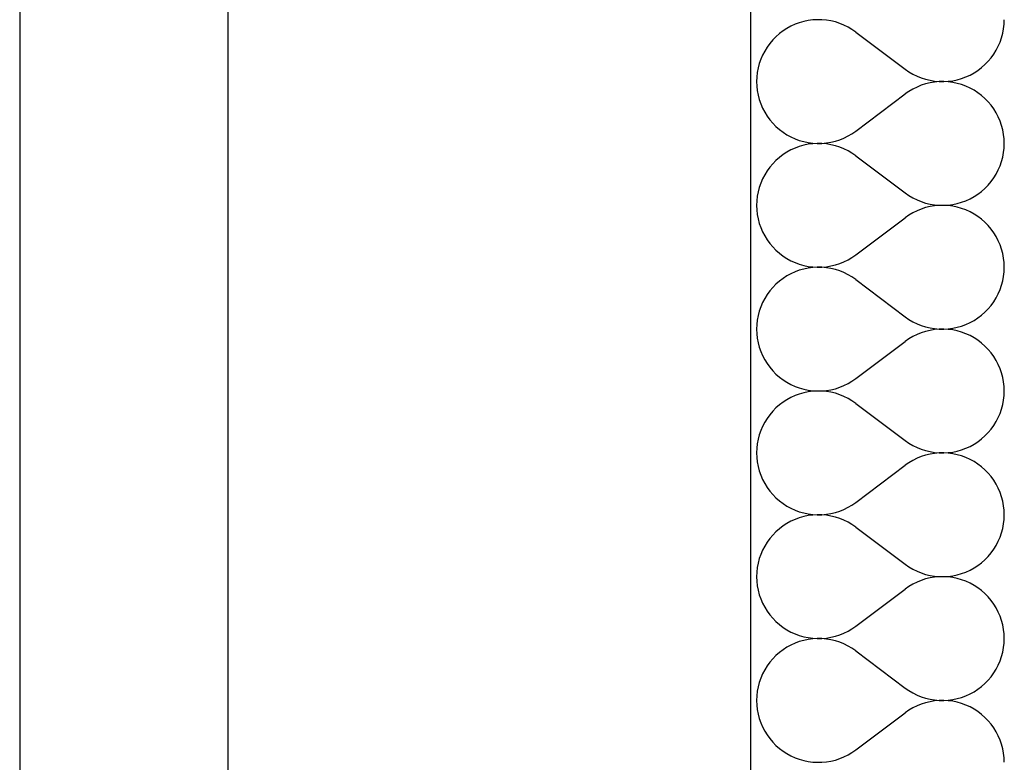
# Model space of a CAD drawing. Extents: x -18402 to 10376, y -5092 to 34139.
# Tile 62 of 78: x 4333 to 4390, y -2707 to -2664. Entities that reach past the tile are written whole.
import ezdxf

# ---------------------------------------------------------------- set-up
doc = ezdxf.new("R2010")
doc.units = 0
doc.linetypes.add('rdc_02$0$Tirets A', pattern=[2.2, 1.1, -1.1])
for name, color, linetype in [('0_XREF', 251, 'Continuous'), ('rdc_02$0$0._Étage_1_02-04 Mur.Construction', 251, 'Continuous'), ('rdc_02$0$0._Étage_1_02-06 Poutre.Construction', 251, 'Continuous'), ('rdc_02$0$0._Étage_1_A-AREA-____-OTLN.Modèle IFC', 251, 'Continuous')]:
    doc.layers.add(name, color=color, linetype=linetype)

# ---------------------------------------------------------------- blocks, each defined once
blk = doc.blocks.new('*X263', base_point=(-8045.97, -58706.23))
at = {"layer": 'rdc_02$0$0._Étage_1_02-04 Mur.Construction', "linetype": 'Continuous', "ltscale": 0.1}
for p, q in [((43771, -26647.89), (43768.79, -26649.32)), ((43773.31, -26646.63), (43771, -26647.89)), ((43775.71, -26645.54), (43773.31, -26646.63)), ((43778.19, -26644.63), (43775.71, -26645.54)), ((43780.72, -26643.9), (43778.19, -26644.63)), ((43783.3, -26643.36), (43780.72, -26643.9)), ((43785.91, -26643.02), (43783.3, -26643.36)), ((43788.54, -26642.86), (43785.91, -26643.02)), ((43791.18, -26642.91), (43788.54, -26642.86)), ((43793.8, -26643.14), (43791.18, -26642.91)), ((43796.4, -26643.57), (43793.8, -26643.14)), ((43798.96, -26644.19), (43796.4, -26643.57)), ((43801.47, -26645), (43798.96, -26644.19)), ((43803.92, -26645.99), (43801.47, -26645)), ((43806.28, -26647.16), (43803.92, -26645.99)), ((43808.55, -26648.5), (43806.28, -26647.16)), ((43895.56, -26650.7), (43896.04, -26648.11)), ((43896.04, -26648.11), (43896.33, -26645.49)), ((43896.33, -26645.49), (43896.43, -26642.86)), ((43764.71, -26652.66), (43762.87, -26654.54)), ((43766.69, -26650.92), (43764.71, -26652.66)), ((43768.79, -26649.32), (43766.69, -26650.92)), ((43810.71, -26650), (43808.55, -26648.5)), ((43810.71, -26650), (43839.29, -26671.43)), ((43894.02, -26655.74), (43894.88, -26653.25)), ((43894.88, -26653.25), (43895.56, -26650.7)), ((43759.62, -26658.69), (43758.23, -26660.93)), ((43761.17, -26656.55), (43759.62, -26658.69)), ((43762.87, -26654.54), (43761.17, -26656.55)), ((43891.77, -26660.5), (43892.98, -26658.16)), ((43892.98, -26658.16), (43894.02, -26655.74)), ((43757.02, -26663.27), (43755.98, -26665.69)), ((43758.23, -26660.93), (43757.02, -26663.27)), ((43887.13, -26666.89), (43888.83, -26664.87)), ((43888.83, -26664.87), (43890.38, -26662.74)), ((43890.38, -26662.74), (43891.77, -26660.5)), ((43754.44, -26670.73), (43753.96, -26673.32)), ((43755.12, -26668.18), (43754.44, -26670.73)), ((43755.98, -26665.69), (43755.12, -26668.18)), ((43881.21, -26672.1), (43883.31, -26670.51)), ((43883.31, -26670.51), (43885.29, -26668.77)), ((43885.29, -26668.77), (43887.13, -26666.89)), ((43753.67, -26675.94), (43753.57, -26678.57)), ((43753.96, -26673.32), (43753.67, -26675.94)), ((43839.29, -26671.43), (43841.45, -26672.93)), ((43841.45, -26672.93), (43843.72, -26674.27)), ((43843.72, -26674.27), (43846.08, -26675.44)), ((43846.08, -26675.44), (43848.53, -26676.43)), ((43848.53, -26676.43), (43851.04, -26677.23)), ((43871.81, -26676.8), (43874.29, -26675.89)), ((43874.29, -26675.89), (43876.69, -26674.8)), ((43876.69, -26674.8), (43879, -26673.54)), ((43879, -26673.54), (43881.21, -26672.1)), ((43753.57, -26678.57), (43753.67, -26681.21)), ((43753.67, -26681.21), (43753.96, -26683.82)), ((43846.08, -26681.71), (43843.72, -26682.87)), ((43848.53, -26680.72), (43846.08, -26681.71)), ((43851.04, -26679.91), (43848.53, -26680.72)), ((43851.04, -26677.23), (43853.6, -26677.85)), ((43853.6, -26679.29), (43851.04, -26679.91)), ((43853.6, -26677.85), (43856.2, -26678.28)), ((43856.2, -26678.86), (43853.6, -26679.29)), ((43856.2, -26678.28), (43858.82, -26678.52)), ((43858.82, -26678.62), (43856.2, -26678.86)), ((43858.82, -26678.52), (43861.46, -26678.56)), ((43861.46, -26678.58), (43858.82, -26678.62)), ((43861.46, -26678.56), (43864.09, -26678.41)), ((43864.09, -26678.73), (43861.46, -26678.58)), ((43864.09, -26678.41), (43866.7, -26678.07)), ((43866.7, -26679.08), (43864.09, -26678.73)), ((43866.7, -26678.07), (43869.28, -26677.53)), ((43869.28, -26679.61), (43866.7, -26679.08)), ((43869.28, -26677.53), (43871.81, -26676.8)), ((43871.81, -26680.34), (43869.28, -26679.61)), ((43874.29, -26681.25), (43871.81, -26680.34)), ((43876.69, -26682.34), (43874.29, -26681.25)), ((43753.96, -26683.82), (43754.44, -26686.42)), ((43754.44, -26686.42), (43755.12, -26688.96)), ((43810.71, -26707.14), (43839.29, -26685.71)), ((43841.45, -26684.21), (43839.29, -26685.71)), ((43843.72, -26682.87), (43841.45, -26684.21)), ((43879, -26683.61), (43876.69, -26682.34)), ((43881.21, -26685.04), (43879, -26683.61)), ((43883.31, -26686.63), (43881.21, -26685.04)), ((43885.29, -26688.37), (43883.31, -26686.63)), ((43755.12, -26688.96), (43755.98, -26691.45)), ((43755.98, -26691.45), (43757.02, -26693.88)), ((43887.13, -26690.25), (43885.29, -26688.37)), ((43888.83, -26692.27), (43887.13, -26690.25)), ((43890.38, -26694.4), (43888.83, -26692.27)), ((43757.02, -26693.88), (43758.23, -26696.21)), ((43758.23, -26696.21), (43759.62, -26698.46)), ((43759.62, -26698.46), (43761.17, -26700.59)), ((43891.77, -26696.64), (43890.38, -26694.4)), ((43892.98, -26698.98), (43891.77, -26696.64)), ((43894.02, -26701.4), (43892.98, -26698.98)), ((43761.17, -26700.59), (43762.87, -26702.6)), ((43762.87, -26702.6), (43764.71, -26704.49)), ((43764.71, -26704.49), (43766.69, -26706.23)), ((43894.88, -26703.89), (43894.02, -26701.4)), ((43895.56, -26706.44), (43894.88, -26703.89)), ((43766.69, -26706.23), (43768.79, -26707.82)), ((43768.79, -26707.82), (43771, -26709.25)), ((43771, -26709.25), (43773.31, -26710.52)), ((43773.31, -26710.52), (43775.71, -26711.61)), ((43803.92, -26711.15), (43806.28, -26709.98)), ((43806.28, -26709.98), (43808.55, -26708.65)), ((43808.55, -26708.65), (43810.71, -26707.14)), ((43896.04, -26709.03), (43895.56, -26706.44)), ((43896.33, -26711.65), (43896.04, -26709.03)), ((43775.71, -26711.61), (43778.19, -26712.52)), ((43778.19, -26716.05), (43775.71, -26716.97)), ((43778.19, -26712.52), (43780.72, -26713.24)), ((43780.72, -26715.33), (43778.19, -26716.05)), ((43780.72, -26713.24), (43783.3, -26713.78)), ((43783.3, -26714.79), (43780.72, -26715.33)), ((43783.3, -26713.78), (43785.91, -26714.13)), ((43785.91, -26714.45), (43783.3, -26714.79)), ((43785.91, -26714.13), (43788.54, -26714.28)), ((43788.54, -26714.29), (43785.91, -26714.45)), ((43788.54, -26714.28), (43791.18, -26714.24)), ((43791.18, -26714.34), (43788.54, -26714.29)), ((43791.18, -26714.24), (43793.8, -26714)), ((43793.8, -26714.57), (43791.18, -26714.34)), ((43793.8, -26714), (43796.4, -26713.57)), ((43796.4, -26715), (43793.8, -26714.57)), ((43796.4, -26713.57), (43798.96, -26712.95)), ((43798.96, -26715.62), (43796.4, -26715)), ((43798.96, -26712.95), (43801.47, -26712.14)), ((43801.47, -26716.43), (43798.96, -26715.62)), ((43801.47, -26712.14), (43803.92, -26711.15)), ((43896.43, -26714.29), (43896.33, -26711.65)), ((43896.33, -26716.92), (43896.43, -26714.29)), ((43768.79, -26720.75), (43766.69, -26722.34)), ((43771, -26719.32), (43768.79, -26720.75)), ((43773.31, -26718.06), (43771, -26719.32)), ((43775.71, -26716.97), (43773.31, -26718.06)), ((43803.92, -26717.42), (43801.47, -26716.43)), ((43806.28, -26718.59), (43803.92, -26717.42)), ((43808.55, -26719.93), (43806.28, -26718.59)), ((43810.71, -26721.43), (43808.55, -26719.93)), ((43810.71, -26721.43), (43839.29, -26742.86)), ((43895.56, -26722.13), (43896.04, -26719.54)), ((43896.04, -26719.54), (43896.33, -26716.92)), ((43762.87, -26725.97), (43761.17, -26727.98)), ((43764.71, -26724.09), (43762.87, -26725.97)), ((43766.69, -26722.34), (43764.71, -26724.09)), ((43892.98, -26729.59), (43894.02, -26727.17)), ((43894.02, -26727.17), (43894.88, -26724.68)), ((43894.88, -26724.68), (43895.56, -26722.13)), ((43758.23, -26732.36), (43757.02, -26734.7)), ((43759.62, -26730.12), (43758.23, -26732.36)), ((43761.17, -26727.98), (43759.62, -26730.12)), ((43890.38, -26734.17), (43891.77, -26731.93)), ((43891.77, -26731.93), (43892.98, -26729.59)), ((43755.98, -26737.12), (43755.12, -26739.61)), ((43757.02, -26734.7), (43755.98, -26737.12)), ((43885.29, -26740.2), (43887.13, -26738.32)), ((43887.13, -26738.32), (43888.83, -26736.3)), ((43888.83, -26736.3), (43890.38, -26734.17)), ((43753.96, -26744.75), (43753.67, -26747.37)), ((43754.44, -26742.16), (43753.96, -26744.75)), ((43755.12, -26739.61), (43754.44, -26742.16)), ((43839.29, -26742.86), (43841.45, -26744.36)), ((43841.45, -26744.36), (43843.72, -26745.7)), ((43879, -26744.96), (43881.21, -26743.53)), ((43881.21, -26743.53), (43883.31, -26741.94)), ((43883.31, -26741.94), (43885.29, -26740.2)), ((43753.67, -26747.37), (43753.57, -26750)), ((43753.57, -26750), (43753.67, -26752.63)), ((43843.72, -26745.7), (43846.08, -26746.87)), ((43846.08, -26746.87), (43848.53, -26747.86)), ((43848.53, -26747.86), (43851.04, -26748.66)), ((43851.04, -26748.66), (43853.6, -26749.28)), ((43853.6, -26749.28), (43856.2, -26749.71)), ((43856.2, -26750.29), (43853.6, -26750.72)), ((43856.2, -26749.71), (43858.82, -26749.95)), ((43858.82, -26750.05), (43856.2, -26750.29)), ((43858.82, -26749.95), (43861.46, -26749.99)), ((43861.46, -26750.01), (43858.82, -26750.05)), ((43861.46, -26749.99), (43864.09, -26749.84)), ((43864.09, -26750.16), (43861.46, -26750.01)), ((43864.09, -26749.84), (43866.7, -26749.49)), ((43866.7, -26750.51), (43864.09, -26750.16)), ((43866.7, -26749.49), (43869.28, -26748.96)), ((43869.28, -26748.96), (43871.81, -26748.23)), ((43871.81, -26748.23), (43874.29, -26747.32)), ((43874.29, -26747.32), (43876.69, -26746.23)), ((43876.69, -26746.23), (43879, -26744.96)), ((43753.67, -26752.63), (43753.96, -26755.25)), ((43753.96, -26755.25), (43754.44, -26757.84)), ((43841.45, -26755.64), (43839.29, -26757.14)), ((43843.72, -26754.3), (43841.45, -26755.64)), ((43846.08, -26753.13), (43843.72, -26754.3)), ((43848.53, -26752.14), (43846.08, -26753.13)), ((43851.04, -26751.34), (43848.53, -26752.14)), ((43853.6, -26750.72), (43851.04, -26751.34)), ((43869.28, -26751.04), (43866.7, -26750.51)), ((43871.81, -26751.77), (43869.28, -26751.04)), ((43874.29, -26752.68), (43871.81, -26751.77)), ((43876.69, -26753.77), (43874.29, -26752.68)), ((43879, -26755.04), (43876.69, -26753.77)), ((43881.21, -26756.47), (43879, -26755.04)), ((43754.44, -26757.84), (43755.12, -26760.39)), ((43755.12, -26760.39), (43755.98, -26762.88)), ((43810.71, -26778.57), (43839.29, -26757.14)), ((43883.31, -26758.06), (43881.21, -26756.47)), ((43885.29, -26759.8), (43883.31, -26758.06)), ((43887.13, -26761.68), (43885.29, -26759.8)), ((43888.83, -26763.7), (43887.13, -26761.68)), ((43755.98, -26762.88), (43757.02, -26765.3)), ((43757.02, -26765.3), (43758.23, -26767.64)), ((43890.38, -26765.83), (43888.83, -26763.7)), ((43891.77, -26768.07), (43890.38, -26765.83)), ((43758.23, -26767.64), (43759.62, -26769.88)), ((43759.62, -26769.88), (43761.17, -26772.02)), ((43761.17, -26772.02), (43762.87, -26774.03)), ((43892.98, -26770.41), (43891.77, -26768.07)), ((43894.02, -26772.83), (43892.98, -26770.41)), ((43894.88, -26775.32), (43894.02, -26772.83)), ((43762.87, -26774.03), (43764.71, -26775.91)), ((43764.71, -26775.91), (43766.69, -26777.66)), ((43766.69, -26777.66), (43768.79, -26779.25)), ((43808.55, -26780.07), (43810.71, -26778.57)), ((43895.56, -26777.87), (43894.88, -26775.32)), ((43896.04, -26780.46), (43895.56, -26777.87)), ((43768.79, -26779.25), (43771, -26780.68)), ((43771, -26780.68), (43773.31, -26781.94)), ((43773.31, -26781.94), (43775.71, -26783.03)), ((43775.71, -26783.03), (43778.19, -26783.95)), ((43778.19, -26783.95), (43780.72, -26784.67)), ((43796.4, -26785), (43798.96, -26784.38)), ((43798.96, -26784.38), (43801.47, -26783.57)), ((43801.47, -26783.57), (43803.92, -26782.58)), ((43803.92, -26782.58), (43806.28, -26781.41)), ((43806.28, -26781.41), (43808.55, -26780.07)), ((43896.33, -26783.08), (43896.04, -26780.46)), ((43896.43, -26785.71), (43896.33, -26783.08)), ((43773.31, -26789.48), (43771, -26790.75)), ((43775.71, -26788.39), (43773.31, -26789.48)), ((43778.19, -26787.48), (43775.71, -26788.39)), ((43780.72, -26786.76), (43778.19, -26787.48)), ((43780.72, -26784.67), (43783.3, -26785.21)), ((43783.3, -26786.22), (43780.72, -26786.76)), ((43783.3, -26785.21), (43785.91, -26785.55)), ((43785.91, -26785.87), (43783.3, -26786.22)), ((43785.91, -26785.55), (43788.54, -26785.71)), ((43788.54, -26785.72), (43785.91, -26785.87)), ((43788.54, -26785.71), (43791.18, -26785.66)), ((43791.18, -26785.76), (43788.54, -26785.72)), ((43791.18, -26785.66), (43793.8, -26785.43)), ((43793.8, -26786), (43791.18, -26785.76)), ((43793.8, -26785.43), (43796.4, -26785)), ((43796.4, -26786.43), (43793.8, -26786)), ((43798.96, -26787.05), (43796.4, -26786.43)), ((43801.47, -26787.86), (43798.96, -26787.05)), ((43803.92, -26788.85), (43801.47, -26787.86)), ((43806.28, -26790.02), (43803.92, -26788.85)), ((43808.55, -26791.35), (43806.28, -26790.02)), ((43896.04, -26790.97), (43896.33, -26788.35)), ((43896.33, -26788.35), (43896.43, -26785.71)), ((43764.71, -26795.51), (43762.87, -26797.4)), ((43766.69, -26793.77), (43764.71, -26795.51)), ((43768.79, -26792.18), (43766.69, -26793.77)), ((43771, -26790.75), (43768.79, -26792.18)), ((43810.71, -26792.86), (43808.55, -26791.35)), ((43810.71, -26792.86), (43839.29, -26814.29)), ((43894.88, -26796.11), (43895.56, -26793.56)), ((43895.56, -26793.56), (43896.04, -26790.97)), ((43759.62, -26801.54), (43758.23, -26803.79)), ((43761.17, -26799.41), (43759.62, -26801.54)), ((43762.87, -26797.4), (43761.17, -26799.41)), ((43891.77, -26803.36), (43892.98, -26801.02)), ((43892.98, -26801.02), (43894.02, -26798.6)), ((43894.02, -26798.6), (43894.88, -26796.11)), ((43757.02, -26806.12), (43755.98, -26808.55)), ((43758.23, -26803.79), (43757.02, -26806.12)), ((43888.83, -26807.73), (43890.38, -26805.6)), ((43890.38, -26805.6), (43891.77, -26803.36)), ((43755.12, -26811.04), (43754.44, -26813.58)), ((43755.98, -26808.55), (43755.12, -26811.04)), ((43883.31, -26813.37), (43885.29, -26811.63)), ((43885.29, -26811.63), (43887.13, -26809.75)), ((43887.13, -26809.75), (43888.83, -26807.73)), ((43753.96, -26816.18), (43753.67, -26818.79)), ((43754.44, -26813.58), (43753.96, -26816.18)), ((43839.29, -26814.29), (43841.45, -26815.79)), ((43841.45, -26815.79), (43843.72, -26817.13)), ((43843.72, -26817.13), (43846.08, -26818.29)), ((43846.08, -26818.29), (43848.53, -26819.28)), ((43874.29, -26818.75), (43876.69, -26817.66)), ((43876.69, -26817.66), (43879, -26816.39)), ((43879, -26816.39), (43881.21, -26814.96)), ((43881.21, -26814.96), (43883.31, -26813.37)), ((43753.67, -26818.79), (43753.57, -26821.43)), ((43753.57, -26821.43), (43753.67, -26824.06)), ((43753.67, -26824.06), (43753.96, -26826.68)), ((43848.53, -26823.57), (43846.08, -26824.56)), ((43848.53, -26819.28), (43851.04, -26820.09)), ((43851.04, -26822.77), (43848.53, -26823.57)), ((43851.04, -26820.09), (43853.6, -26820.71)), ((43853.6, -26822.15), (43851.04, -26822.77)), ((43853.6, -26820.71), (43856.2, -26821.14)), ((43856.2, -26821.72), (43853.6, -26822.15)), ((43856.2, -26821.14), (43858.82, -26821.38)), ((43858.82, -26821.48), (43856.2, -26821.72)), ((43858.82, -26821.38), (43861.46, -26821.42)), ((43861.46, -26821.44), (43858.82, -26821.48)), ((43861.46, -26821.42), (43864.09, -26821.27)), ((43864.09, -26821.59), (43861.46, -26821.44)), ((43864.09, -26821.27), (43866.7, -26820.92)), ((43866.7, -26821.93), (43864.09, -26821.59)), ((43866.7, -26820.92), (43869.28, -26820.39)), ((43869.28, -26822.47), (43866.7, -26821.93)), ((43869.28, -26820.39), (43871.81, -26819.66)), ((43871.81, -26823.2), (43869.28, -26822.47)), ((43871.81, -26819.66), (43874.29, -26818.75)), ((43874.29, -26824.11), (43871.81, -26823.2)), ((43876.69, -26825.2), (43874.29, -26824.11)), ((43753.96, -26826.68), (43754.44, -26829.27)), ((43754.44, -26829.27), (43755.12, -26831.82)), ((43810.71, -26850), (43839.29, -26828.57)), ((43841.45, -26827.07), (43839.29, -26828.57)), ((43843.72, -26825.73), (43841.45, -26827.07)), ((43846.08, -26824.56), (43843.72, -26825.73)), ((43879, -26826.46), (43876.69, -26825.2)), ((43881.21, -26827.9), (43879, -26826.46)), ((43883.31, -26829.49), (43881.21, -26827.9)), ((43885.29, -26831.23), (43883.31, -26829.49)), ((43755.12, -26831.82), (43755.98, -26834.31)), ((43755.98, -26834.31), (43757.02, -26836.73)), ((43887.13, -26833.11), (43885.29, -26831.23)), ((43888.83, -26835.13), (43887.13, -26833.11)), ((43890.38, -26837.26), (43888.83, -26835.13)), ((43757.02, -26836.73), (43758.23, -26839.07)), ((43758.23, -26839.07), (43759.62, -26841.31)), ((43759.62, -26841.31), (43761.17, -26843.45)), ((43891.77, -26839.5), (43890.38, -26837.26)), ((43892.98, -26841.84), (43891.77, -26839.5)), ((43761.17, -26843.45), (43762.87, -26845.46)), ((43762.87, -26845.46), (43764.71, -26847.34)), ((43894.02, -26844.26), (43892.98, -26841.84)), ((43894.88, -26846.75), (43894.02, -26844.26)), ((43895.56, -26849.3), (43894.88, -26846.75)), ((43764.71, -26847.34), (43766.69, -26849.08)), ((43766.69, -26849.08), (43768.79, -26850.68)), ((43768.79, -26850.68), (43771, -26852.11)), ((43771, -26852.11), (43773.31, -26853.37)), ((43806.28, -26852.84), (43808.55, -26851.5)), ((43808.55, -26851.5), (43810.71, -26850)), ((43896.04, -26851.89), (43895.56, -26849.3)), ((43896.33, -26854.51), (43896.04, -26851.89)), ((43773.31, -26853.37), (43775.71, -26854.46)), ((43775.71, -26854.46), (43778.19, -26855.37)), ((43778.19, -26855.37), (43780.72, -26856.1)), ((43780.72, -26858.19), (43778.19, -26858.91)), ((43780.72, -26856.1), (43783.3, -26856.64)), ((43783.3, -26857.65), (43780.72, -26858.19)), ((43783.3, -26856.64), (43785.91, -26856.98)), ((43785.91, -26857.3), (43783.3, -26857.65)), ((43785.91, -26856.98), (43788.54, -26857.14)), ((43788.54, -26857.15), (43785.91, -26857.3)), ((43788.54, -26857.14), (43791.18, -26857.09)), ((43791.18, -26857.19), (43788.54, -26857.15)), ((43791.18, -26857.09), (43793.8, -26856.86)), ((43793.8, -26857.43), (43791.18, -26857.19)), ((43793.8, -26856.86), (43796.4, -26856.43)), ((43796.4, -26857.86), (43793.8, -26857.43)), ((43796.4, -26856.43), (43798.96, -26855.81)), ((43798.96, -26858.48), (43796.4, -26857.86)), ((43798.96, -26855.81), (43801.47, -26855)), ((43801.47, -26855), (43803.92, -26854.01)), ((43803.92, -26854.01), (43806.28, -26852.84)), ((43896.43, -26857.14), (43896.33, -26854.51)), ((43896.33, -26859.78), (43896.43, -26857.14)), ((43768.79, -26863.61), (43766.69, -26865.2)), ((43771, -26862.18), (43768.79, -26863.61)), ((43773.31, -26860.91), (43771, -26862.18)), ((43775.71, -26859.82), (43773.31, -26860.91)), ((43778.19, -26858.91), (43775.71, -26859.82)), ((43801.47, -26859.29), (43798.96, -26858.48)), ((43803.92, -26860.28), (43801.47, -26859.29)), ((43806.28, -26861.44), (43803.92, -26860.28)), ((43808.55, -26862.78), (43806.28, -26861.44)), ((43810.71, -26864.29), (43808.55, -26862.78)), ((43895.56, -26864.99), (43896.04, -26862.4)), ((43896.04, -26862.4), (43896.33, -26859.78)), ((43762.87, -26868.83), (43761.17, -26870.84)), ((43764.71, -26866.94), (43762.87, -26868.83)), ((43766.69, -26865.2), (43764.71, -26866.94)), ((43810.71, -26864.29), (43839.29, -26885.71)), ((43894.02, -26870.03), (43894.88, -26867.53)), ((43894.88, -26867.53), (43895.56, -26864.99)), ((43758.23, -26875.21), (43757.02, -26877.55)), ((43759.62, -26872.97), (43758.23, -26875.21)), ((43761.17, -26870.84), (43759.62, -26872.97)), ((43890.38, -26877.03), (43891.77, -26874.79)), ((43891.77, -26874.79), (43892.98, -26872.45)), ((43892.98, -26872.45), (43894.02, -26870.03)), ((43755.98, -26879.97), (43755.12, -26882.47)), ((43757.02, -26877.55), (43755.98, -26879.97)), ((43887.13, -26881.17), (43888.83, -26879.16)), ((43888.83, -26879.16), (43890.38, -26877.03)), ((43754.44, -26885.01), (43753.96, -26887.6)), ((43755.12, -26882.47), (43754.44, -26885.01)), ((43839.29, -26885.71), (43841.45, -26887.22)), ((43879, -26887.82), (43881.21, -26886.39)), ((43881.21, -26886.39), (43883.31, -26884.8)), ((43883.31, -26884.8), (43885.29, -26883.06)), ((43885.29, -26883.06), (43887.13, -26881.17)), ((43753.67, -26890.22), (43753.57, -26892.86)), ((43753.96, -26887.6), (43753.67, -26890.22)), ((43841.45, -26887.22), (43843.72, -26888.56)), ((43843.72, -26888.56), (43846.08, -26889.72)), ((43846.08, -26889.72), (43848.53, -26890.71)), ((43848.53, -26890.71), (43851.04, -26891.52)), ((43851.04, -26891.52), (43853.6, -26892.14)), ((43853.6, -26892.14), (43856.2, -26892.57)), ((43864.09, -26892.7), (43866.7, -26892.35)), ((43866.7, -26892.35), (43869.28, -26891.81)), ((43869.28, -26891.81), (43871.81, -26891.09)), ((43871.81, -26891.09), (43874.29, -26890.18)), ((43874.29, -26890.18), (43876.69, -26889.09)), ((43876.69, -26889.09), (43879, -26887.82)), ((43753.57, -26892.86), (43753.67, -26895.49)), ((43753.67, -26895.49), (43753.96, -26898.11)), ((43753.96, -26898.11), (43754.44, -26900.7)), ((43843.72, -26897.16), (43841.45, -26898.5)), ((43846.08, -26895.99), (43843.72, -26897.16)), ((43848.53, -26895), (43846.08, -26895.99)), ((43851.04, -26894.19), (43848.53, -26895)), ((43853.6, -26893.57), (43851.04, -26894.19)), ((43856.2, -26893.14), (43853.6, -26893.57)), ((43856.2, -26892.57), (43858.82, -26892.81)), ((43858.82, -26892.91), (43856.2, -26893.14)), ((43858.82, -26892.81), (43861.46, -26892.85)), ((43861.46, -26892.86), (43858.82, -26892.91)), ((43861.46, -26892.85), (43864.09, -26892.7)), ((43864.09, -26893.02), (43861.46, -26892.86)), ((43866.7, -26893.36), (43864.09, -26893.02)), ((43869.28, -26893.9), (43866.7, -26893.36)), ((43871.81, -26894.63), (43869.28, -26893.9)), ((43874.29, -26895.54), (43871.81, -26894.63)), ((43876.69, -26896.63), (43874.29, -26895.54)), ((43879, -26897.89), (43876.69, -26896.63)), ((43881.21, -26899.32), (43879, -26897.89)), ((43754.44, -26900.7), (43755.12, -26903.25)), ((43755.12, -26903.25), (43755.98, -26905.74)), ((43810.71, -26921.43), (43839.29, -26900)), ((43841.45, -26898.5), (43839.29, -26900)), ((43883.31, -26900.92), (43881.21, -26899.32)), ((43885.29, -26902.66), (43883.31, -26900.92)), ((43887.13, -26904.54), (43885.29, -26902.66)), ((43755.98, -26905.74), (43757.02, -26908.16)), ((43757.02, -26908.16), (43758.23, -26910.5)), ((43888.83, -26906.55), (43887.13, -26904.54)), ((43890.38, -26908.69), (43888.83, -26906.55)), ((43891.77, -26910.93), (43890.38, -26908.69)), ((43758.23, -26910.5), (43759.62, -26912.74)), ((43759.62, -26912.74), (43761.17, -26914.87)), ((43761.17, -26914.87), (43762.87, -26916.89)), ((43892.98, -26913.27), (43891.77, -26910.93)), ((43894.02, -26915.69), (43892.98, -26913.27)), ((43762.87, -26916.89), (43764.71, -26918.77)), ((43764.71, -26918.77), (43766.69, -26920.51)), ((43766.69, -26920.51), (43768.79, -26922.1)), ((43894.88, -26918.18), (43894.02, -26915.69)), ((43895.56, -26920.73), (43894.88, -26918.18)), ((43896.04, -26923.32), (43895.56, -26920.73)), ((43768.79, -26922.1), (43771, -26923.54)), ((43771, -26923.54), (43773.31, -26924.8)), ((43773.31, -26924.8), (43775.71, -26925.89)), ((43775.71, -26925.89), (43778.19, -26926.8)), ((43798.96, -26927.23), (43801.47, -26926.43)), ((43801.47, -26926.43), (43803.92, -26925.44)), ((43803.92, -26925.44), (43806.28, -26924.27)), ((43806.28, -26924.27), (43808.55, -26922.93)), ((43808.55, -26922.93), (43810.71, -26921.43)), ((43896.33, -26925.94), (43896.04, -26923.32)), ((43896.43, -26928.57), (43896.33, -26925.94)), ((43775.71, -26931.25), (43773.31, -26932.34)), ((43778.19, -26930.34), (43775.71, -26931.25)), ((43778.19, -26926.8), (43780.72, -26927.53)), ((43780.72, -26929.61), (43778.19, -26930.34)), ((43780.72, -26927.53), (43783.3, -26928.07)), ((43783.3, -26929.08), (43780.72, -26929.61)), ((43783.3, -26928.07), (43785.91, -26928.41)), ((43785.91, -26928.73), (43783.3, -26929.08)), ((43785.91, -26928.41), (43788.54, -26928.56)), ((43788.54, -26928.58), (43785.91, -26928.73)), ((43788.54, -26928.56), (43791.18, -26928.52)), ((43791.18, -26928.62), (43788.54, -26928.58)), ((43791.18, -26928.52), (43793.8, -26928.28)), ((43793.8, -26928.86), (43791.18, -26928.62)), ((43793.8, -26928.28), (43796.4, -26927.85)), ((43796.4, -26929.29), (43793.8, -26928.86)), ((43796.4, -26927.85), (43798.96, -26927.23)), ((43798.96, -26929.91), (43796.4, -26929.29)), ((43801.47, -26930.72), (43798.96, -26929.91)), ((43803.92, -26931.71), (43801.47, -26930.72)), ((43806.28, -26932.87), (43803.92, -26931.71)), ((43896.04, -26933.82), (43896.33, -26931.21)), ((43896.33, -26931.21), (43896.43, -26928.57)), ((43766.69, -26936.63), (43764.71, -26938.37)), ((43768.79, -26935.04), (43766.69, -26936.63)), ((43771, -26933.61), (43768.79, -26935.04)), ((43773.31, -26932.34), (43771, -26933.61)), ((43808.55, -26934.21), (43806.28, -26932.87)), ((43810.71, -26935.71), (43808.55, -26934.21)), ((43810.71, -26935.71), (43839.29, -26957.14)), ((43894.88, -26938.96), (43895.56, -26936.42)), ((43895.56, -26936.42), (43896.04, -26933.82)), ((43761.17, -26942.27), (43759.62, -26944.4)), ((43762.87, -26940.25), (43761.17, -26942.27)), ((43764.71, -26938.37), (43762.87, -26940.25)), ((43892.98, -26943.88), (43894.02, -26941.45)), ((43894.02, -26941.45), (43894.88, -26938.96)), ((43757.02, -26948.98), (43755.98, -26951.4)), ((43758.23, -26946.64), (43757.02, -26948.98)), ((43759.62, -26944.4), (43758.23, -26946.64)), ((43888.83, -26950.59), (43890.38, -26948.46)), ((43890.38, -26948.46), (43891.77, -26946.21)), ((43891.77, -26946.21), (43892.98, -26943.88)), ((43755.12, -26953.89), (43754.44, -26956.44)), ((43755.98, -26951.4), (43755.12, -26953.89)), ((43883.31, -26956.23), (43885.29, -26954.49)), ((43885.29, -26954.49), (43887.13, -26952.6)), ((43887.13, -26952.6), (43888.83, -26950.59)), ((43753.96, -26959.03), (43753.67, -26961.65)), ((43754.44, -26956.44), (43753.96, -26959.03)), ((43839.29, -26957.14), (43841.45, -26958.65)), ((43841.45, -26958.65), (43843.72, -26959.98)), ((43843.72, -26959.98), (43846.08, -26961.15)), ((43874.29, -26961.61), (43876.69, -26960.52)), ((43876.69, -26960.52), (43879, -26959.25)), ((43879, -26959.25), (43881.21, -26957.82)), ((43881.21, -26957.82), (43883.31, -26956.23)), ((43753.67, -26961.65), (43753.57, -26964.29)), ((43753.57, -26964.29), (43753.67, -26966.92)), ((43846.08, -26961.15), (43848.53, -26962.14)), ((43848.53, -26962.14), (43851.04, -26962.95)), ((43851.04, -26965.62), (43848.53, -26966.43)), ((43851.04, -26962.95), (43853.6, -26963.57)), ((43853.6, -26965), (43851.04, -26965.62)), ((43853.6, -26963.57), (43856.2, -26964)), ((43856.2, -26964.57), (43853.6, -26965)), ((43856.2, -26964), (43858.82, -26964.24)), ((43858.82, -26964.34), (43856.2, -26964.57)), ((43858.82, -26964.24), (43861.46, -26964.28)), ((43861.46, -26964.29), (43858.82, -26964.34)), ((43861.46, -26964.28), (43864.09, -26964.13)), ((43864.09, -26964.45), (43861.46, -26964.29)), ((43864.09, -26964.13), (43866.7, -26963.78)), ((43866.7, -26964.79), (43864.09, -26964.45)), ((43866.7, -26963.78), (43869.28, -26963.24)), ((43869.28, -26965.33), (43866.7, -26964.79)), ((43869.28, -26963.24), (43871.81, -26962.52)), ((43871.81, -26966.05), (43869.28, -26965.33)), ((43871.81, -26962.52), (43874.29, -26961.61)), ((43874.29, -26966.97), (43871.81, -26966.05)), ((43753.67, -26966.92), (43753.96, -26969.54)), ((43753.96, -26969.54), (43754.44, -26972.13)), ((43810.71, -26992.86), (43839.29, -26971.43)), ((43841.45, -26969.93), (43839.29, -26971.43)), ((43843.72, -26968.59), (43841.45, -26969.93)), ((43846.08, -26967.42), (43843.72, -26968.59)), ((43848.53, -26966.43), (43846.08, -26967.42)), ((43876.69, -26968.06), (43874.29, -26966.97)), ((43879, -26969.32), (43876.69, -26968.06)), ((43881.21, -26970.75), (43879, -26969.32)), ((43883.31, -26972.34), (43881.21, -26970.75)), ((43754.44, -26972.13), (43755.12, -26974.68)), ((43755.12, -26974.68), (43755.98, -26977.17)), ((43755.98, -26977.17), (43757.02, -26979.59)), ((43885.29, -26974.09), (43883.31, -26972.34)), ((43887.13, -26975.97), (43885.29, -26974.09)), ((43888.83, -26977.98), (43887.13, -26975.97)), ((43757.02, -26979.59), (43758.23, -26981.93)), ((43758.23, -26981.93), (43759.62, -26984.17)), ((43890.38, -26980.12), (43888.83, -26977.98)), ((43891.77, -26982.36), (43890.38, -26980.12)), ((43892.98, -26984.7), (43891.77, -26982.36)), ((43759.62, -26984.17), (43761.17, -26986.3)), ((43761.17, -26986.3), (43762.87, -26988.32)), ((43762.87, -26988.32), (43764.71, -26990.2)), ((43894.02, -26987.12), (43892.98, -26984.7)), ((43894.88, -26989.61), (43894.02, -26987.12)), ((43764.71, -26990.2), (43766.69, -26991.94)), ((43766.69, -26991.94), (43768.79, -26993.53)), ((43768.79, -26993.53), (43771, -26994.96)), ((43806.28, -26995.7), (43808.55, -26994.36)), ((43808.55, -26994.36), (43810.71, -26992.86)), ((43895.56, -26992.16), (43894.88, -26989.61)), ((43896.04, -26994.75), (43895.56, -26992.16)), ((43771, -26994.96), (43773.31, -26996.23)), ((43773.31, -26996.23), (43775.71, -26997.32)), ((43775.71, -26997.32), (43778.19, -26998.23)), ((43778.19, -26998.23), (43780.72, -26998.96)), ((43780.72, -26998.96), (43783.3, -26999.49)), ((43783.3, -26999.49), (43785.91, -26999.84)), ((43785.91, -27000.16), (43783.3, -27000.51)), ((43785.91, -26999.84), (43788.54, -26999.99)), ((43788.54, -27000.01), (43785.91, -27000.16)), ((43788.54, -26999.99), (43791.18, -26999.95)), ((43791.18, -27000.05), (43788.54, -27000.01)), ((43791.18, -26999.95), (43793.8, -26999.71)), ((43793.8, -27000.29), (43791.18, -27000.05)), ((43793.8, -26999.71), (43796.4, -26999.28)), ((43796.4, -27000.72), (43793.8, -27000.29)), ((43796.4, -26999.28), (43798.96, -26998.66)), ((43798.96, -26998.66), (43801.47, -26997.86)), ((43801.47, -26997.86), (43803.92, -26996.87)), ((43803.92, -26996.87), (43806.28, -26995.7)), ((43896.33, -26997.37), (43896.04, -26994.75)), ((43896.43, -27000), (43896.33, -26997.37)), ((43896.33, -27002.63), (43896.43, -27000)), ((43771, -27005.04), (43768.79, -27006.47)), ((43773.31, -27003.77), (43771, -27005.04)), ((43775.71, -27002.68), (43773.31, -27003.77)), ((43778.19, -27001.77), (43775.71, -27002.68)), ((43780.72, -27001.04), (43778.19, -27001.77)), ((43783.3, -27000.51), (43780.72, -27001.04)), ((43798.96, -27001.34), (43796.4, -27000.72)), ((43801.47, -27002.14), (43798.96, -27001.34)), ((43803.92, -27003.13), (43801.47, -27002.14)), ((43806.28, -27004.3), (43803.92, -27003.13)), ((43808.55, -27005.64), (43806.28, -27004.3)), ((43810.71, -27007.14), (43808.55, -27005.64)), ((43895.56, -27007.84), (43896.04, -27005.25)), ((43896.04, -27005.25), (43896.33, -27002.63)), ((43762.87, -27011.68), (43761.17, -27013.7)), ((43764.71, -27009.8), (43762.87, -27011.68)), ((43766.69, -27008.06), (43764.71, -27009.8)), ((43768.79, -27006.47), (43766.69, -27008.06)), ((43810.71, -27007.14), (43839.29, -27028.57)), ((43894.02, -27012.88), (43894.88, -27010.39)), ((43894.88, -27010.39), (43895.56, -27007.84)), ((43759.62, -27015.83), (43758.23, -27018.07)), ((43761.17, -27013.7), (43759.62, -27015.83)), ((43891.77, -27017.64), (43892.98, -27015.3)), ((43892.98, -27015.3), (43894.02, -27012.88)), ((43755.98, -27022.83), (43755.12, -27025.32)), ((43757.02, -27020.41), (43755.98, -27022.83)), ((43758.23, -27018.07), (43757.02, -27020.41)), ((43887.13, -27024.03), (43888.83, -27022.02)), ((43888.83, -27022.02), (43890.38, -27019.88)), ((43890.38, -27019.88), (43891.77, -27017.64)), ((43754.44, -27027.87), (43753.96, -27030.46)), ((43755.12, -27025.32), (43754.44, -27027.87)), ((43839.29, -27028.57), (43841.45, -27030.07)), ((43881.21, -27029.25), (43883.31, -27027.66)), ((43883.31, -27027.66), (43885.29, -27025.91)), ((43885.29, -27025.91), (43887.13, -27024.03)), ((43753.67, -27033.08), (43753.57, -27035.71)), ((43753.96, -27030.46), (43753.67, -27033.08)), ((43841.45, -27030.07), (43843.72, -27031.41)), ((43843.72, -27031.41), (43846.08, -27032.58)), ((43846.08, -27032.58), (43848.53, -27033.57)), ((43848.53, -27033.57), (43851.04, -27034.38)), ((43851.04, -27034.38), (43853.6, -27035)), ((43869.28, -27034.67), (43871.81, -27033.95)), ((43871.81, -27033.95), (43874.29, -27033.03)), ((43874.29, -27033.03), (43876.69, -27031.94)), ((43876.69, -27031.94), (43879, -27030.68)), ((43879, -27030.68), (43881.21, -27029.25)), ((43753.57, -27035.71), (43753.67, -27038.35)), ((43753.67, -27038.35), (43753.96, -27040.97)), ((43843.72, -27040.02), (43841.45, -27041.35)), ((43846.08, -27038.85), (43843.72, -27040.02)), ((43848.53, -27037.86), (43846.08, -27038.85)), ((43851.04, -27037.05), (43848.53, -27037.86)), ((43853.6, -27036.43), (43851.04, -27037.05)), ((43853.6, -27035), (43856.2, -27035.43)), ((43856.2, -27036), (43853.6, -27036.43)), ((43856.2, -27035.43), (43858.82, -27035.66)), ((43858.82, -27035.76), (43856.2, -27036)), ((43858.82, -27035.66), (43861.46, -27035.71)), ((43861.46, -27035.72), (43858.82, -27035.76)), ((43861.46, -27035.71), (43864.09, -27035.55)), ((43864.09, -27035.87), (43861.46, -27035.72)), ((43864.09, -27035.55), (43866.7, -27035.21)), ((43866.7, -27036.22), (43864.09, -27035.87)), ((43866.7, -27035.21), (43869.28, -27034.67)), ((43869.28, -27036.76), (43866.7, -27036.22)), ((43871.81, -27037.48), (43869.28, -27036.76)), ((43874.29, -27038.39), (43871.81, -27037.48)), ((43876.69, -27039.48), (43874.29, -27038.39)), ((43879, -27040.75), (43876.69, -27039.48)), ((43753.96, -27040.97), (43754.44, -27043.56)), ((43754.44, -27043.56), (43755.12, -27046.11)), ((43810.71, -27064.29), (43839.29, -27042.86)), ((43841.45, -27041.35), (43839.29, -27042.86)), ((43881.21, -27042.18), (43879, -27040.75)), ((43883.31, -27043.77), (43881.21, -27042.18)), ((43885.29, -27045.51), (43883.31, -27043.77)), ((43887.13, -27047.4), (43885.29, -27045.51)), ((43755.12, -27046.11), (43755.98, -27048.6)), ((43755.98, -27048.6), (43757.02, -27051.02)), ((43757.02, -27051.02), (43758.23, -27053.36)), ((43888.83, -27049.41), (43887.13, -27047.4)), ((43890.38, -27051.54), (43888.83, -27049.41)), ((43758.23, -27053.36), (43759.62, -27055.6)), ((43759.62, -27055.6), (43761.17, -27057.73)), ((43891.77, -27053.79), (43890.38, -27051.54)), ((43892.98, -27056.12), (43891.77, -27053.79)), ((43894.02, -27058.55), (43892.98, -27056.12)), ((43761.17, -27057.73), (43762.87, -27059.75)), ((43762.87, -27059.75), (43764.71, -27061.63)), ((43764.71, -27061.63), (43766.69, -27063.37)), ((43894.88, -27061.04), (43894.02, -27058.55)), ((43895.56, -27063.58), (43894.88, -27061.04)), ((43766.69, -27063.37), (43768.79, -27064.96)), ((43768.79, -27064.96), (43771, -27066.39)), ((43771, -27066.39), (43773.31, -27067.66)), ((43773.31, -27067.66), (43775.71, -27068.75)), ((43801.47, -27069.28), (43803.92, -27068.29)), ((43803.92, -27068.29), (43806.28, -27067.13)), ((43806.28, -27067.13), (43808.55, -27065.79)), ((43808.55, -27065.79), (43810.71, -27064.29)), ((43896.04, -27066.18), (43895.56, -27063.58)), ((43896.33, -27068.79), (43896.04, -27066.18)), ((43775.71, -27068.75), (43778.19, -27069.66)), ((43778.19, -27069.66), (43780.72, -27070.39)), ((43780.72, -27070.39), (43783.3, -27070.92)), ((43783.3, -27070.92), (43785.91, -27071.27)), ((43785.91, -27071.27), (43788.54, -27071.42)), ((43788.54, -27071.42), (43791.18, -27071.38)), ((43791.18, -27071.38), (43793.8, -27071.14)), ((43793.8, -27071.14), (43796.4, -27070.71)), ((43796.4, -27070.71), (43798.96, -27070.09)), ((43798.96, -27070.09), (43801.47, -27069.28)), ((43896.43, -27071.43), (43896.33, -27068.79))]:
    blk.add_line(p, q, dxfattribs=at)
blk = doc.blocks.new('rdc_02')
at = {"layer": 'rdc_02$0$0._Étage_1_02-04 Mur.Construction', "linetype": 'Continuous', "ltscale": 0.1, "flags": 128}
blk.add_lwpolyline([(4375, -2534.01), (4375, -2720.568)], dxfattribs=at)
at = {"layer": 'rdc_02$0$0._Étage_1_02-06 Poutre.Construction', "linetype": 'Continuous', "ltscale": 0.1}
for p, q in [((4332.848, -2539), (4332.848, -2727.143)), ((4332.848, -2539), (4332.848, -2727.143)), ((4344.848, -2539), (4344.848, -2727.143)), ((4344.848, -2539), (4344.848, -2727.143))]:
    blk.add_line(p, q, dxfattribs=at)
at = {"layer": 'rdc_02$0$0._Étage_1_02-06 Poutre.Construction', "linetype": 'rdc_02$0$Tirets A', "ltscale": 0.1}
for p, q in [((4332.848, -2539), (4332.848, -2727.143)), ((4332.848, -2539), (4332.848, -2727.143)), ((4332.848, -2539.028), (4332.848, -2727.143)), ((4332.848, -2539.028), (4332.848, -2727.143)), ((4344.848, -2539), (4344.848, -2727.143)), ((4344.848, -2539), (4344.848, -2727.143)), ((4344.848, -2539), (4344.848, -2727.143)), ((4344.848, -2539), (4344.848, -2727.143))]:
    blk.add_line(p, q, dxfattribs=at)
at = {"layer": 'rdc_02$0$0._Étage_1_A-AREA-____-OTLN.Modèle IFC', "linetype": 'Continuous', "ltscale": 0.1, "xscale": 0.1, "yscale": 0.1, "zscale": 0.1}
blk.add_blockref('*X263', (-804.597, -5870.623), dxfattribs=at)

msp = doc.modelspace()

# ---------------------------------------------------------------- block references
at = {"layer": '0_XREF'}
msp.add_blockref('rdc_02', (0, 0), dxfattribs=at)

doc.saveas('drawing.dxf')
